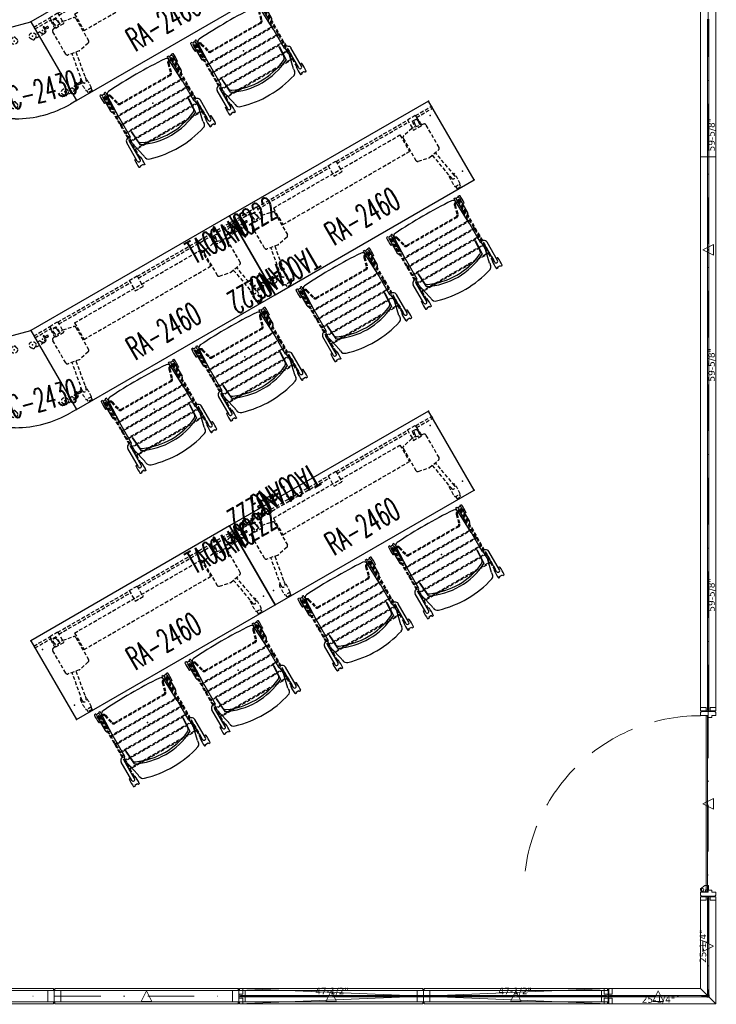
# Model space of a CAD drawing. Header units: inches. Extents: x 390 to 1835, y -266 to 136.
# Tile 4 of 173: x 697 to 879, y -256 to 0. Entities that reach past the tile are written whole.
import ezdxf
from ezdxf.enums import TextEntityAlignment as Align

# ---------------------------------------------------------------- set-up
doc = ezdxf.new("R2010")
doc.units = ezdxf.units.IN
doc.header["$LTSCALE"] = 0.95294
doc.header["$MEASUREMENT"] = 0
for name, pattern in [('DashDot', [25.4, 12.7, -6.35, 0, -6.35]), ('Dashed', [19.05, 12.7, -6.35]), ('DASHEDX2', [1.5, 1, -0.5])]:
    doc.linetypes.add(name, pattern=pattern)
for name, color, linetype in [('A-FURN-HAWORTH-ATT', 251, 'Continuous'), ('A-FURN-P-SEAT', 12, 'Continuous'), ('A-FURN-P-TABLE', 3, 'Continuous'), ('A-FURN-P-TABLE-ACC', 202, 'Continuous'), ('A-FURN-P-TABLE-ACC-TEXT', 202, 'Continuous'), ('A-FURN-P-TABLE-ACC-TEXT2', 202, 'Continuous'), ('A-FURN-P-TABLE-TEXT2', 3, 'Continuous'), ('A-FURN-P-VISUAL', 86, 'Continuous'), ('CET color Black or White', 7, 'Continuous'), ('CET Default', 7, 'Continuous'), ('PSATTR', 7, 'Continuous')]:
    doc.layers.add(name, color=color, linetype=linetype)
doc.layers.add('A-FURN-P-PNLS', color=5, linetype='Continuous', true_color=0x0000ff)
doc.styles.add('CAD_FNT', font='TXT.SHX', dxfattribs={"height": 1})
doc.styles.add('Verdana', font='verdana.ttf')

# ---------------------------------------------------------------- blocks, each defined once
blk = doc.blocks.new('*C8')
at = {"layer": 'A-FURN-P-PNLS', "linetype": 'DashDot', "lineweight": 0}
blk.add_line((0, 2), (26, 2), dxfattribs=at)
at = {"layer": 'A-FURN-P-PNLS', "linetype": 'Continuous', "lineweight": 0}
for points in [[(0, 0.2), (0.16, 0.2), (0.16, 0), (1.03, 0), (1.03, 1.5), (0.09, 1.5), (0.09, 2.5), (1.03, 2.5), (1.03, 4), (0.16, 4), (0.16, 3.8), (0, 3.8), (0, 0.2)], [(0.16, 0), (24, 0), (28, 4), (0.16, 4), (0.16, 0)], [(13, 3.38), (11.62, 0.62), (14.38, 0.62), (13, 3.38)]]:
    blk.add_lwpolyline(points, close=True, dxfattribs=at)
blk = doc.blocks.new('*C17')
at = {"layer": 'A-FURN-P-PNLS', "linetype": 'DashDot', "lineweight": 0}
blk.add_line((0, 2), (48, 2), dxfattribs=at)
at = {"layer": 'A-FURN-P-PNLS', "linetype": 'Continuous', "lineweight": 0}
for points in [[(0, 3.8), (0.16, 3.8), (0.16, 3.51), (1.68, 3.51), (1.68, 0.49), (0.16, 0.49), (0.16, 0.2), (0, 0.2), (0, 3.8)], [(0.16, 3.51), (47.84, 3.51), (47.84, 4), (0.16, 4), (0.16, 3.51)], [(1.68, 0.49), (46.32, 0.49), (46.32, 3.51), (1.68, 3.51), (1.68, 0.49)], [(24, 3.38), (22.62, 0.62), (25.38, 0.62), (24, 3.38)], [(48, 3.8), (47.84, 3.8), (47.84, 3.51), (46.32, 3.51), (46.32, 0.49), (47.84, 0.49), (47.84, 0.2), (48, 0.2), (48, 3.8)], [(0.16, 0), (47.84, 0), (47.84, 0.49), (0.16, 0.49), (0.16, 0)]]:
    blk.add_lwpolyline(points, close=True, dxfattribs=at)
blk = doc.blocks.new('*C57')
at = {"layer": 'A-FURN-P-PNLS', "linetype": 'Continuous', "lineweight": 0}
blk.add_line((144.16, 0), (144.16, 4), dxfattribs=at)
at = {"layer": 'A-FURN-P-PNLS', "linetype": 'DashDot', "lineweight": 0}
blk.add_line((0, 2), (240, 2), dxfattribs=at)
at = {"layer": 'A-FURN-P-PNLS', "linetype": 'Continuous', "lineweight": 0}
for points in [[(0, 0.2), (0.16, 0.2), (0.16, 0), (1.03, 0), (1.03, 1.5), (0.09, 1.5), (0.09, 2.5), (1.03, 2.5), (1.03, 4), (0.16, 4), (0.16, 3.8), (0, 3.8), (0, 0.2)], [(0.16, 0), (144.16, 0), (144.16, 4), (0.16, 4), (0.16, 0)], [(120, 3.38), (118.62, 0.62), (121.38, 0.62), (120, 3.38)], [(144.16, 0), (239.84, 0), (239.84, 4), (144.16, 4), (144.16, 0)], [(240, 3.8), (239.84, 3.8), (239.84, 4), (238.97, 4), (238.97, 2.5), (239.91, 2.5), (239.91, 1.5), (238.97, 1.5), (238.97, 0), (239.84, 0), (239.84, 0.2), (240, 0.2), (240, 3.8)], [(60.06, 2.2), (60.06, 2.18), (60.13, 2.13), (60.13, 1.87), (60.06, 1.82), (60.06, 1.8), (60.29, 1.8), (60.29, 1.82), (60.22, 1.87), (60.22, 2.13), (60.29, 2.18), (60.29, 2.2), (60.06, 2.2)], [(60.09, 1.88), (60.13, 1.88), (60.13, 2.12), (60.09, 2.12), (60.09, 1.88)], [(60.22, 1.88), (60.26, 1.88), (60.26, 2.12), (60.22, 2.12), (60.22, 1.88)], [(119.88, 2.2), (119.88, 2.18), (119.95, 2.13), (119.95, 1.87), (119.88, 1.82), (119.88, 1.8), (120.12, 1.8), (120.12, 1.82), (120.05, 1.87), (120.05, 2.13), (120.12, 2.18), (120.12, 2.2), (119.88, 2.2)], [(119.91, 1.88), (119.95, 1.88), (119.95, 2.12), (119.91, 2.12), (119.91, 1.88)], [(120.05, 1.88), (120.09, 1.88), (120.09, 2.12), (120.05, 2.12), (120.05, 1.88)], [(179.71, 2.2), (179.71, 2.18), (179.78, 2.13), (179.78, 1.87), (179.71, 1.82), (179.71, 1.8), (179.94, 1.8), (179.94, 1.82), (179.87, 1.87), (179.87, 2.13), (179.94, 2.18), (179.94, 2.2), (179.71, 2.2)], [(179.74, 1.88), (179.78, 1.88), (179.78, 2.12), (179.74, 2.12), (179.74, 1.88)], [(179.87, 1.88), (179.91, 1.88), (179.91, 2.12), (179.87, 2.12), (179.87, 1.88)]]:
    blk.add_lwpolyline(points, close=True, dxfattribs=at)
blk = doc.blocks.new('*C90')
at = {"layer": 'A-FURN-P-PNLS', "linetype": 'DashDot', "lineweight": 0}
blk.add_line((0, 2), (48, 2), dxfattribs=at)
at = {"layer": 'A-FURN-P-PNLS', "linetype": 'Continuous', "lineweight": 0}
for points in [[(0, 3.8), (0.16, 3.8), (0.16, 3.51), (1.68, 3.51), (1.68, 0.49), (0.16, 0.49), (0.16, 0.2), (0, 0.2), (0, 3.8)], [(0.16, 3.51), (47.84, 3.51), (47.84, 4), (0.16, 4), (0.16, 3.51)], [(1.68, 0.49), (46.32, 0.49), (46.32, 3.51), (1.68, 3.51), (1.68, 0.49)], [(24, 3.38), (22.62, 0.62), (25.38, 0.62), (24, 3.38)], [(48, 3.8), (47.84, 3.8), (47.84, 3.51), (46.32, 3.51), (46.32, 0.49), (47.84, 0.49), (47.84, 0.2), (48, 0.2), (48, 3.8)], [(0.16, 0), (47.84, 0), (47.84, 0.49), (0.16, 0.49), (0.16, 0)]]:
    blk.add_lwpolyline(points, close=True, dxfattribs=at)
blk = doc.blocks.new('*C12')
at = {"layer": 'A-FURN-P-PNLS', "linetype": 'DashDot', "lineweight": 0}
blk.add_line((0, 2), (48, 2), dxfattribs=at)
at = {"layer": 'A-FURN-P-PNLS', "linetype": 'Continuous', "lineweight": 0}
for points in [[(0, 3.8), (0.16, 3.8), (0.16, 3.51), (1.68, 3.51), (1.68, 0.49), (0.16, 0.49), (0.16, 0.2), (0, 0.2), (0, 3.8)], [(0.16, 3.51), (47.84, 3.51), (47.84, 4), (0.16, 4), (0.16, 3.51)], [(1.68, 0.49), (46.32, 0.49), (46.32, 3.51), (1.68, 3.51), (1.68, 0.49)], [(24, 3.38), (22.62, 0.62), (25.38, 0.62), (24, 3.38)], [(48, 3.8), (47.84, 3.8), (47.84, 3.51), (46.32, 3.51), (46.32, 0.49), (47.84, 0.49), (47.84, 0.2), (48, 0.2), (48, 3.8)], [(0.16, 0), (47.84, 0), (47.84, 0.49), (0.16, 0.49), (0.16, 0)]]:
    blk.add_lwpolyline(points, close=True, dxfattribs=at)
blk = doc.blocks.new('*C25')
at = {"layer": 'A-FURN-P-PNLS', "linetype": 'Continuous', "lineweight": 0}
for points in [[(0.24, 0.24), (0.24, -0.31), (0.2, -0.31), (0.16, -0.28), (-0.14, -0.28), (-0.28, -0.14), (-0.28, 0.16), (-0.31, 0.2), (-0.31, 0.24), (0.24, 0.24)], [(-0.31, -0.12), (-0.28, -0.12), (-0.28, 0.12), (-0.31, 0.12), (-0.31, -0.12)], [(-0.12, -0.31), (0.12, -0.31), (0.12, -0.28), (-0.12, -0.28), (-0.12, -0.31)]]:
    blk.add_lwpolyline(points, close=True, dxfattribs=at)
blk = doc.blocks.new('*C65')
at = {"layer": 'A-FURN-P-PNLS', "linetype": 'DashDot', "lineweight": 0}
blk.add_line((0, 2), (48, 2), dxfattribs=at)
at = {"layer": 'A-FURN-P-PNLS', "linetype": 'Continuous', "lineweight": 0}
for points in [[(0, 3.8), (0.16, 3.8), (0.16, 3.51), (1.68, 3.51), (1.68, 0.49), (0.16, 0.49), (0.16, 0.2), (0, 0.2), (0, 3.8)], [(0.16, 3.51), (47.84, 3.51), (47.84, 4), (0.16, 4), (0.16, 3.51)], [(1.68, 0.49), (46.32, 0.49), (46.32, 3.51), (1.68, 3.51), (1.68, 0.49)], [(24, 3.38), (22.62, 0.62), (25.38, 0.62), (24, 3.38)], [(48, 3.8), (47.84, 3.8), (47.84, 3.51), (46.32, 3.51), (46.32, 0.49), (47.84, 0.49), (47.84, 0.2), (48, 0.2), (48, 3.8)], [(0.16, 0), (47.84, 0), (47.84, 0.49), (0.16, 0.49), (0.16, 0)]]:
    blk.add_lwpolyline(points, close=True, dxfattribs=at)
blk = doc.blocks.new('*C16')
at = {"layer": 'A-FURN-P-PNLS', "linetype": 'DashDot', "lineweight": 0}
blk.add_line((0, 2), (26, 2), dxfattribs=at)
at = {"layer": 'A-FURN-P-PNLS', "linetype": 'Continuous', "lineweight": 0}
for points in [[(0, 0.2), (0.16, 0.2), (0.16, 0), (1.03, 0), (1.03, 1.5), (0.09, 1.5), (0.09, 2.5), (1.03, 2.5), (1.03, 4), (0.16, 4), (0.16, 3.8), (0, 3.8), (0, 0.2)], [(0.16, 0), (28, 0), (24, 4), (0.16, 4), (0.16, 0)], [(13, 3.38), (11.62, 0.62), (14.38, 0.62), (13, 3.38)]]:
    blk.add_lwpolyline(points, close=True, dxfattribs=at)
blk = doc.blocks.new('*C22')
at = {"layer": 'A-FURN-P-PNLS', "linetype": 'DashDot', "lineweight": 0}
blk.add_line((0, 2), (48, 2), dxfattribs=at)
at = {"layer": 'A-FURN-P-PNLS', "linetype": 'Continuous', "lineweight": 0}
for points in [[(0, 3.8), (0.16, 3.8), (0.16, 4), (1.03, 4), (1.03, 3), (1.57, 3), (1.57, 2), (1.03, 2), (1.03, 0), (0.16, 0), (0.16, 0.2), (0, 0.2), (0, 3.8)], [(24, 0.62), (25.38, 3.38), (22.62, 3.38), (24, 0.62)], [(48, 0.2), (47.84, 0.2), (47.84, 0), (46.97, 0), (46.97, 2), (46.43, 2), (46.43, 3), (46.97, 3), (46.97, 4), (47.84, 4), (47.84, 3.8), (48, 3.8), (48, 0.2)], [(1.15, 1.49), (46.91, 1.49), (46.91, 1.88), (1.15, 1.88), (1.15, 1.49)], [(46.91, 0.56), (46.91, 1.33), (46.35, 1.33), (46.35, 2.13), (45.22, 2.13), (45.22, 1.12), (45.22, 1.11), (46.07, 0), (46.35, 0), (46.49, 0.02), (46.63, 0.07), (46.75, 0.16), (46.83, 0.28), (46.89, 0.41), (46.91, 0.56)]]:
    blk.add_lwpolyline(points, close=True, dxfattribs=at)
blk.add_circle((46.35, 0.56), 0.327, dxfattribs=at)
at = {"layer": 'A-FURN-P-PNLS', "linetype": 'Dashed', "lineweight": 0}
blk.add_arc((46.97, 0), 45.88, 180, 269.8474, dxfattribs=at)
blk = doc.blocks.new('*C13')
at = {"layer": 'CET color Black or White', "linetype": 'Continuous', "lineweight": 0}
blk.add_lwpolyline([(0.06, -0.2), (25.19, -0.2), (25.24, -0.14), (25.24, 0.14), (25.19, 0.2), (0.06, 0.2), (0, 0.14), (0, -0.14), (0.06, -0.2)], close=True, dxfattribs=at)
at = {"layer": 'CET color Black or White', "linetype": 'Continuous', "lineweight": 0, "style": 'Verdana'}
blk.add_text('25-1/4"', height=1.706, dxfattribs=at).set_placement((12.62, 0), align=Align.TOP_CENTER)
blk = doc.blocks.new('*C23')
at = {"layer": 'CET color Black or White', "linetype": 'Continuous', "lineweight": 0}
blk.add_lwpolyline([(0.06, -0.2), (59.59, -0.2), (59.65, -0.14), (59.65, 0.14), (59.59, 0.2), (0.06, 0.2), (0, 0.14), (0, -0.14), (0.06, -0.2)], close=True, dxfattribs=at)
at = {"layer": 'CET color Black or White', "linetype": 'Continuous', "lineweight": 0, "style": 'Verdana'}
blk.add_text('59-5/8"', height=1.706, dxfattribs=at).set_placement((29.82, 0), align=Align.TOP_CENTER)
blk = doc.blocks.new('*C75')
at = {"layer": 'CET color Black or White', "linetype": 'Continuous', "lineweight": 0}
blk.add_lwpolyline([(0.06, -0.2), (59.59, -0.2), (59.65, -0.14), (59.65, 0.14), (59.59, 0.2), (0.06, 0.2), (0, 0.14), (0, -0.14), (0.06, -0.2)], close=True, dxfattribs=at)
at = {"layer": 'CET color Black or White', "linetype": 'Continuous', "lineweight": 0, "style": 'Verdana'}
blk.add_text('59-5/8"', height=1.706, dxfattribs=at).set_placement((29.82, 0), align=Align.TOP_CENTER)
blk = doc.blocks.new('*C77')
at = {"layer": 'CET color Black or White', "linetype": 'Continuous', "lineweight": 0}
blk.add_lwpolyline([(0.06, -0.2), (59.59, -0.2), (59.65, -0.14), (59.65, 0.14), (59.59, 0.2), (0.06, 0.2), (0, 0.14), (0, -0.14), (0.06, -0.2)], close=True, dxfattribs=at)
at = {"layer": 'CET color Black or White', "linetype": 'Continuous', "lineweight": 0, "style": 'Verdana'}
blk.add_text('59-5/8"', height=1.706, dxfattribs=at).set_placement((29.82, 0), align=Align.TOP_CENTER)
blk = doc.blocks.new('*C88')
at = {"layer": 'CET color Black or White', "linetype": 'Continuous', "lineweight": 0}
blk.add_lwpolyline([(0.06, -0.2), (25.19, -0.2), (25.24, -0.14), (25.24, 0.14), (25.19, 0.2), (0.06, 0.2), (0, 0.14), (0, -0.14), (0.06, -0.2)], close=True, dxfattribs=at)
at = {"layer": 'CET color Black or White', "linetype": 'Continuous', "lineweight": 0, "style": 'Verdana'}
blk.add_text('25-1/4"', height=1.706, rotation=180, dxfattribs=at).set_placement((12.62, 0), align=Align.BOTTOM_CENTER)
blk = doc.blocks.new('*C30')
at = {"layer": 'A-FURN-P-PNLS', "linetype": 'Continuous', "lineweight": 0}
for p, q in [((0, 0), (96, 4)), ((0, 4), (96, 0))]:
    blk.add_line(p, q, dxfattribs=at)
at = {"layer": 'A-FURN-P-PNLS', "linetype": 'DashDot', "lineweight": 0}
blk.add_line((0, 2), (96, 2), dxfattribs=at)
at = {"layer": 'A-FURN-P-PNLS', "linetype": 'Continuous', "lineweight": 0}
for points in [[(0, 0.2), (0.16, 0.2), (0.16, 0), (1.03, 0), (1.03, 1.5), (0.09, 1.5), (0.09, 2.5), (1.03, 2.5), (1.03, 4), (0.16, 4), (0.16, 3.8), (0, 3.8), (0, 0.2)], [(96, 3.8), (95.84, 3.8), (95.84, 4), (94.97, 4), (94.97, 2.5), (95.91, 2.5), (95.91, 1.5), (94.97, 1.5), (94.97, 0), (95.84, 0), (95.84, 0.2), (96, 0.2), (96, 3.8)], [(47.88, 2.2), (47.88, 2.18), (47.95, 2.13), (47.95, 1.87), (47.88, 1.82), (47.88, 1.8), (48.12, 1.8), (48.12, 1.82), (48.05, 1.87), (48.05, 2.13), (48.12, 2.18), (48.12, 2.2), (47.88, 2.2)], [(47.91, 1.88), (47.95, 1.88), (47.95, 2.12), (47.91, 2.12), (47.91, 1.88)], [(48.05, 1.88), (48.09, 1.88), (48.09, 2.12), (48.05, 2.12), (48.05, 1.88)]]:
    blk.add_lwpolyline(points, close=True, dxfattribs=at)
blk = doc.blocks.new('*C66')
at = {"layer": 'CET color Black or White', "linetype": 'Continuous', "lineweight": 0}
blk.add_lwpolyline([(0.06, -0.2), (47.41, -0.2), (47.47, -0.14), (47.47, 0.14), (47.41, 0.2), (0.06, 0.2), (0, 0.14), (0, -0.14), (0.06, -0.2)], close=True, dxfattribs=at)
at = {"layer": 'CET color Black or White', "linetype": 'Continuous', "lineweight": 0, "style": 'Verdana'}
blk.add_text('47-1/2"', height=1.706, rotation=180, dxfattribs=at).set_placement((23.74, 0), align=Align.BOTTOM_CENTER)
blk = doc.blocks.new('*C58')
at = {"layer": 'CET color Black or White', "linetype": 'Continuous', "lineweight": 0}
blk.add_lwpolyline([(0.06, -0.2), (47.41, -0.2), (47.47, -0.14), (47.47, 0.14), (47.41, 0.2), (0.06, 0.2), (0, 0.14), (0, -0.14), (0.06, -0.2)], close=True, dxfattribs=at)
at = {"layer": 'CET color Black or White', "linetype": 'Continuous', "lineweight": 0, "style": 'Verdana'}
blk.add_text('47-1/2"', height=1.706, rotation=180, dxfattribs=at).set_placement((23.74, 0), align=Align.BOTTOM_CENTER)
blk = doc.blocks.new('TA0M-1360-FF-RECTANGLEF-2D')
at = {"layer": 'A-FURN-P-VISUAL', "linetype": 'DASHEDX2'}
for p, q in [((0, -1.59), (4.81, -1.59)), ((0, -1.59), (0, -2.15)), ((0, -2.15), (4.81, -2.15)), ((4.81, -1.5), (7.18, -1.5)), ((4.81, -1.5), (4.81, -4.65)), ((7.18, -1.5), (7.18, -4.65)), ((7.18, -1.59), (28.66, -1.59)), ((7.18, -2.15), (28.66, -2.15)), ((28.66, -1.5), (31.02, -1.5)), ((28.66, -1.5), (28.66, -4.65)), ((31.02, -1.5), (31.02, -4.65)), ((31.02, -1.59), (52.5, -1.59)), ((31.02, -2.15), (52.5, -2.15)), ((52.5, -1.5), (52.5, -4.65)), ((52.5, -1.5), (54.87, -1.5)), ((54.87, -1.5), (54.87, -4.65)), ((54.87, -1.59), (59.68, -1.59)), ((54.87, -2.15), (59.68, -2.15)), ((59.68, -1.59), (59.68, -2.15)), ((4.81, -4.65), (7.18, -4.65)), ((28.66, -4.65), (31.02, -4.65)), ((52.5, -4.65), (54.87, -4.65))]:
    blk.add_line(p, q, dxfattribs=at)
at = {"layer": 'A-FURN-P-VISUAL'}
for p in [(0, 0), (59.68, 0)]:
    blk.add_point(p, dxfattribs=at)
at = {"layer": 'PSATTR', "flags": 1}
for tag in ['PSON', 'PSMC', 'PSDH', 'PSPN', 'PSQT', 'PSEC', 'PST5', 'PST4', 'PST3', 'PST2', 'PST1']:
    blk.add_attdef(tag, text='', height=1, dxfattribs=at).set_placement((0, 0), align=Align.TOP_CENTER)
blk = doc.blocks.new('TAPC-2430-J-2D')
at = {"layer": 'A-FURN-P-TABLE'}
for p, q in [((0, 0), (5.8, 1.55)), ((0, -23.68), (0, 0)), ((5.8, 1.55), (17.64, -18.95)), ((17.64, -18.95), (16.12, -19.83)), ((1.75, -23.68), (0, -23.68))]:
    blk.add_line(p, q, dxfattribs=at)
at = {"layer": 'A-FURN-P-TABLE', "linetype": 'DASHEDX2'}
for p, q in [((9.04, 0.11), (9.16, -0.09)), ((9.05, 0.21), (9.07, 0.22)), ((9.11, 0.22), (9.07, 0.22)), ((10.07, 0.25), (9.63, -0.07)), ((10.34, 0.14), (10.3, 0.21)), ((-1.46, -2.47), (1.46, -2.47)), ((9.28, -1.56), (6.76, -3.02)), ((8.17, -1.07), (7.01, -1.74)), ((9.16, -0.09), (9.19, -0.13)), ((9.19, -0.13), (9.4, -0.36)), ((9.69, -0.33), (10.27, -0.08)), ((-3.23, -3.42), (-3.23, -3.5)), ((-2.43, -3.34), (-3.05, -3.26)), ((-3.05, -3.65), (-2.51, -3.59)), ((-2.2, -4.1), (-2.17, -4.12)), ((-2.1, -3.76), (-2.17, -3.45)), ((-2.14, -4.12), (-2.17, -4.12)), ((-2.09, -3.81), (-2.1, -3.76)), ((-2.09, -4.05), (-2.09, -3.81)), ((-0.75, -3.46), (0.59, -3.46)), ((1.84, -2.67), (1.83, -2.68)), ((6.32, -3.05), (6.32, -3.03)), ((17.42, -14.41), (17.54, -14.61)), ((17.43, -14.31), (17.45, -14.3)), ((17.49, -14.3), (17.45, -14.3)), ((17.54, -14.61), (17.57, -14.65)), ((17.57, -14.65), (17.79, -14.88)), ((18.45, -14.27), (18.02, -14.59)), ((18.08, -14.85), (18.65, -14.6)), ((18.72, -14.38), (18.68, -14.31)), ((14.71, -17.57), (14.71, -17.55)), ((17.66, -16.08), (15.14, -17.54)), ((16.56, -15.59), (15.39, -16.26)), ((-3.23, -20.18), (-3.23, -20.26)), ((-2.43, -20.1), (-3.05, -20.03)), ((-3.05, -20.42), (-2.51, -20.35)), ((-2.1, -20.53), (-2.17, -20.22)), ((-1.46, -19.24), (1.46, -19.24)), ((-0.75, -20.22), (0.59, -20.22)), ((1.84, -19.43), (1.83, -19.45)), ((-2.2, -20.87), (-2.17, -20.89)), ((-2.14, -20.89), (-2.17, -20.89)), ((-2.09, -20.58), (-2.1, -20.53)), ((-2.09, -20.81), (-2.09, -20.58))]:
    blk.add_line(p, q, dxfattribs=at)
for centre in [(6.26, -2.17), (1.46, -3.46), (14.65, -16.69), (1.46, -20.22)]:
    blk.add_circle(centre, 0.863, dxfattribs=at)
for centre, radius, start, end in [((9.1, 0.15), 0.0787, 136.3892, 210.0011), ((8.79, -0.71), 0.984, 41.2162, 70.7056), ((10.16, 0.13), 0.157, 29.9999, 126.9681), ((10.2, 0.06), 0.157, 293.0316, 29.9999), ((-1.46, -3.46), 0.984, 90, 173.0317), ((1.46, -3.46), 0.984, 70.3794, 90), ((1.75, -2.62), 0.0984, 334, 70.3794), ((8.79, -0.71), 0.709, 209.9999, 29.5575), ((8.79, -0.71), 0.984, 299.9999, 23.0316), ((9.59, -0.01), 0.0787, 221.2162, 306.9681), ((-3.07, -3.42), 0.157, 83.0317, 180), ((-3.07, -3.5), 0.157, 180, 276.9683), ((-2.5, -3.66), 0.0787, 11.2163, 96.9683), ((-1.46, -3.46), 0.984, 191.2163, 220.7057), ((-1.46, -3.46), 0.709, 360, 179.5576), ((-2.17, -4.05), 0.0787, 286.3893, 0.0012), ((6.42, -3.04), 0.0984, 183.9999, 280.3793), ((6.26, -2.17), 0.984, 280.3793, 299.9999), ((17.17, -15.23), 0.709, 209.9999, 29.5575), ((17.49, -14.37), 0.0787, 136.3892, 210.0011), ((17.17, -15.23), 0.984, 41.2162, 70.7056), ((17.17, -15.23), 0.984, 299.9999, 23.0316), ((17.97, -14.53), 0.0787, 221.2162, 306.9681), ((18.55, -14.39), 0.157, 29.9999, 126.9681), ((18.59, -14.46), 0.157, 293.0316, 29.9999), ((14.81, -17.56), 0.0984, 183.9999, 280.3793), ((14.65, -16.69), 0.984, 280.3793, 299.9999), ((-3.07, -20.18), 0.157, 83.0317, 180), ((-3.07, -20.26), 0.157, 180, 276.9683), ((-2.5, -20.43), 0.0787, 11.2163, 96.9683), ((-1.46, -20.22), 0.984, 90, 173.0317), ((-1.46, -20.22), 0.984, 191.2163, 220.7057), ((-1.46, -20.22), 0.709, 360, 179.5576), ((1.46, -20.22), 0.984, 70.3794, 90), ((1.75, -19.39), 0.0984, 334, 70.3794), ((-2.17, -20.81), 0.0787, 286.3893, 0.0012)]:
    blk.add_arc(centre, radius, start, end, dxfattribs=at)
at = {"layer": 'A-FURN-P-TABLE'}
blk.add_arc((1.75, 5.06), 28.74, 270, 300, dxfattribs=at)
for p in [(0, 0), (5.8, 1.55), (6.26, -2.17), (1.46, -3.46), (14.65, -16.69), (1.46, -20.22), (17.64, -18.95), (0, -23.68)]:
    blk.add_point(p, dxfattribs=at)
at = {"layer": 'A-FURN-HAWORTH-ATT', "flags": 1}
for tag in ['HAWMC', 'HAWPN', 'HAWSN', 'HAWQT']:
    blk.add_attdef(tag, text='', height=0.1, dxfattribs=at).set_placement((0, 0), align=Align.TOP_CENTER)
at = {"layer": 'A-FURN-P-TABLE-TEXT2', "style": 'CAD_FNT', "width": 0.55, "flags": 8}
blk.add_attdef('ITEXT2', text='', height=6, rotation=15, dxfattribs=at).set_placement((8.78, -21.18), align=Align.BOTTOM_CENTER)
at = {"layer": 'PSATTR', "flags": 1}
for tag in ['PSON', 'PSMC', 'PSDH', 'PSPN', 'PSQT', 'PSEC', 'PST5', 'PST4', 'PST3', 'PST2', 'PST1']:
    blk.add_attdef(tag, text='', height=1, dxfattribs=at).set_placement((0, 0), align=Align.TOP_CENTER)
blk = doc.blocks.new('TA01-0222-2D')
at = {"layer": 'A-FURN-P-TABLE-ACC', "linetype": 'DASHEDX2'}
for p, q in [((2.2, 0), (0.86, 0)), ((3.54, 0.59), (3.54, 0.35)), ((3.54, 0.35), (3.55, 0.3)), ((3.55, 0.3), (3.62, -0.01)), ((3.6, 0.67), (3.62, 0.67)), ((3.66, 0.64), (3.62, 0.67)), ((4.51, 0.2), (3.97, 0.13)), ((4.69, -0.04), (4.69, 0.04)), ((-0.39, -0.79), (-0.38, -0.78)), ((2.91, -0.98), (0, -0.98)), ((3.89, -0.12), (4.51, -0.19))]:
    blk.add_line(p, q, dxfattribs=at)
blk.add_circle((0, 0), 0.863, dxfattribs=at)
for centre, radius, start, end in [((2.91, 0), 0.709, 180.0008, 359.5584), ((3.62, 0.59), 0.0787, 106.3901, 180.0021), ((2.91, 0), 0.984, 11.2171, 40.7066), ((3.96, 0.21), 0.0787, 191.2171, 276.9691), ((4.53, 0.04), 0.157, 0.0008, 96.9691), ((-0.3, -0.83), 0.0984, 154.0008, 250.3802), ((0, 0), 0.984, 250.3802, 270.0008), ((2.91, 0), 0.984, 270.0008, 353.0326), ((4.53, -0.04), 0.157, 263.0326, 0.0008)]:
    blk.add_arc(centre, radius, start, end, dxfattribs=at)
blk.add_point((0, 0), dxfattribs=at)
at = {"layer": 'A-FURN-P-TABLE-ACC-TEXT', "style": 'CAD_FNT', "width": 0.55, "flags": 8}
blk.add_attdef('ITEXT', text='', height=6, dxfattribs=at).set_placement((0, 0), align=Align.MIDDLE_CENTER)
at = {"layer": 'A-FURN-P-TABLE-ACC-TEXT2', "style": 'CAD_FNT', "width": 0.55, "flags": 8}
blk.add_attdef('ITEXT2', text='', height=6, dxfattribs=at).set_placement((0, -0.43), align=Align.MIDDLE_CENTER)
at = {"layer": 'PSATTR', "flags": 1}
for tag in ['PSON', 'PSMC', 'PSDH', 'PSPN', 'PSQT', 'PSEC', 'PST5', 'PST4', 'PST3', 'PST2', 'PST1']:
    blk.add_attdef(tag, text='', height=1, dxfattribs=at).set_placement((0, 0), align=Align.TOP_CENTER)
blk = doc.blocks.new('SCK-XX-0C-2D')
at = {"layer": 'A-FURN-P-SEAT'}
for p, q in [((-12.74, 11.4), (-12.68, 11.48)), ((-12.74, 11.07), (-12.74, 11.4)), ((-12.72, 11.05), (-12.74, 11.07)), ((-12.5, 11.05), (-12.72, 11.05)), ((-12.5, 10.21), (-12.5, 11.05)), ((-11, 11.06), (-5.49, 11.06)), ((-10.44, 11.48), (-10.38, 11.4)), ((-10.38, 11.4), (-10.38, 11.07)), ((8, 10.57), (3.72, 10.57)), ((6.32, 10.99), (6.26, 10.91)), ((6.26, 10.91), (6.26, 10.57)), ((8.39, 10.32), (8.39, 10.55)), ((8.39, 10.55), (8.6, 10.55)), ((8.62, 10.91), (8.56, 10.99)), ((8.6, 10.55), (8.62, 10.57)), ((8.62, 10.57), (8.62, 10.91)), ((-12.74, 10.19), (-12.72, 10.21)), ((-12.74, 9.85), (-12.74, 10.19)), ((-12.68, 9.78), (-12.74, 9.85)), ((-12.72, 10.21), (-12.5, 10.21)), ((-11, 10.2), (-5.49, 10.2)), ((-10.55, 8.9), (-6.92, 9.78)), ((-10.38, 9.85), (-10.44, 9.78)), ((-10.38, 10.19), (-10.38, 9.85)), ((-3.63, 8.65), (-7.59, 8.37)), ((-3.69, 8.58), (-6.47, 8.37)), ((-6.41, 9.83), (-4.88, 9.77)), ((2.68, 9.52), (-4.62, 9.52)), ((-3.63, 8.65), (-3.69, 8.58)), ((1.08, 9.52), (7.6, 9.26)), ((8, 9.7), (3.72, 9.7)), ((6.26, 9.69), (6.26, 9.36)), ((6.26, 9.36), (6.3, 9.31)), ((8.39, 9.71), (8.39, 9.95)), ((8.6, 9.71), (8.39, 9.71)), ((8.56, 9.28), (8.62, 9.36)), ((8.62, 9.69), (8.6, 9.71)), ((8.62, 9.36), (8.62, 9.69)), ((-12.68, -9.78), (-12.74, -9.85)), ((-12.74, -9.85), (-12.74, -10.19)), ((-12.74, -10.19), (-12.72, -10.21)), ((-12.72, -10.21), (-12.5, -10.21)), ((-12.5, -10.21), (-12.5, -11.05)), ((-11, -10.2), (-5.49, -10.2)), ((-10.55, -8.9), (-6.92, -9.78)), ((-10.38, -9.85), (-10.44, -9.78)), ((-10.38, -10.19), (-10.38, -9.85)), ((-3.63, -8.65), (-7.59, -8.37)), ((-6.47, -8.37), (-3.67, -8.56)), ((-6.41, -9.83), (-4.88, -9.77)), ((2.68, -9.52), (-4.62, -9.52)), ((-3.67, -8.56), (-3.63, -8.65)), ((1.08, -9.52), (7.6, -9.26)), ((8, -9.7), (3.72, -9.7)), ((6.26, -9.36), (6.3, -9.31)), ((6.26, -9.69), (6.26, -9.36)), ((8.6, -9.71), (8.39, -9.71)), ((8.39, -9.71), (8.39, -9.95)), ((8.56, -9.28), (8.62, -9.36)), ((8.62, -9.69), (8.6, -9.71)), ((8.62, -9.36), (8.62, -9.69)), ((-12.72, -11.05), (-12.74, -11.07)), ((-12.74, -11.07), (-12.74, -11.4)), ((-12.74, -11.4), (-12.68, -11.48)), ((-12.5, -11.05), (-12.72, -11.05)), ((-11, -11.06), (-5.49, -11.06)), ((-10.44, -11.48), (-10.38, -11.4)), ((-10.38, -11.4), (-10.38, -11.07)), ((8, -10.57), (3.72, -10.57)), ((6.26, -10.91), (6.26, -10.57)), ((6.32, -10.99), (6.26, -10.91)), ((8.39, -10.32), (8.39, -10.55)), ((8.39, -10.55), (8.6, -10.55)), ((8.62, -10.91), (8.56, -10.99)), ((8.6, -10.55), (8.62, -10.57)), ((8.62, -10.57), (8.62, -10.91))]:
    blk.add_line(p, q, dxfattribs=at)
at = {"layer": 'A-FURN-P-SEAT', "linetype": 'DASHEDX2'}
for p, q in [((7.83, 10.26), (-10.57, 10.2)), ((7.83, 10.01), (7.83, 10.26)), ((-10.57, 10.2), (-10.57, 9.95)), ((-10.57, 9.95), (7.83, 10.01)), ((-8.26, -10.21), (-8.26, 10.21)), ((-8.01, 10.21), (-8.01, -10.21)), ((-5.81, -10.21), (-5.81, 10.21)), ((-5.56, 10.21), (-5.56, -10.22)), ((-3.36, -10.22), (-3.36, 10.22)), ((-3.11, 10.22), (-3.11, -10.22)), ((-0.91, -10.23), (-0.91, 10.23)), ((-0.66, 10.23), (-0.66, -10.23)), ((1.54, -10.24), (1.54, 10.24)), ((1.79, 10.24), (1.79, -10.24)), ((7.03, 8.77), (4.45, 8.08)), ((7.1, 8.53), (4.52, 7.84)), ((7.31, 10.01), (7.31, 9.13)), ((7.56, 10.01), (7.56, 9.13)), ((3.99, -7.48), (3.99, 7.48)), ((4.24, 7.48), (4.24, -7.48)), ((-10.57, -9.95), (7.83, -10.01)), ((-10.57, -9.95), (-10.57, -10.2)), ((7.83, -10.26), (-10.57, -10.2)), ((7.03, -8.77), (4.45, -8.08)), ((7.1, -8.53), (4.52, -7.84)), ((7.31, -10.01), (7.31, -9.13)), ((7.56, -10.01), (7.56, -9.13)), ((7.83, -10.01), (7.83, -10.26))]:
    blk.add_line(p, q, dxfattribs=at)
at = {"layer": 'A-FURN-P-SEAT'}
for centre, radius, start, end in [((-11.56, -0.19), 11.73, 84.5235, 95.4765), ((-11, 10.63), 0.433, 90, 270), ((-5.55, 10.1), 0.966, 26.2959, 86.6777), ((-6.63, 9.3), 2.3, 5.6055, 32.299), ((3.71, 9.8), 0.764, 89.3375, 179.3668), ((7.44, -0.69), 11.73, 84.5235, 95.4765), ((8, 10.13), 0.433, 269.9987, 90), ((14.22, 0.02), 27.53, 163.3635, 197.3354), ((-11.56, 21.45), 11.73, 264.5235, 275.4765), ((-10.94, 7.63), 1.24, 90.7056, 167.1833), ((-10.9, 10.75), 1.87, 268.2359, 280.7426), ((9.02, 0), 18.6, 153.2696, 206.7304), ((9.89, 0), 18.89, 155.7155, 204.2845), ((-6.4, 7.35), 1.03, 94.2289, 155.7155), ((-6.49, 8), 1.83, 87.3746, 103.5647), ((-6.7, 9.44), 1.42, 14.1609, 32.299), ((-4.62, 9.79), 0.265, 184.6685, 270), ((2.68, 9.79), 0.265, 270.0024, 5.1317), ((5, 8.9), 2.37, 164.7695, 166.4871), ((4.92, 8.94), 1.42, 147.701, 160.2649), ((7.57, 8.41), 0.851, 4.7713, 87.6609), ((7.44, 20.96), 11.73, 271.5999, 275.4765), ((-125.7, 0), 134.39, 356.3834, 3.6166), ((-11.56, -21.45), 11.73, 84.5235, 95.4765), ((-11.11, -7.86), 0.999, 198.6845, 264.1012), ((-11, -10.63), 0.433, 89.9998, 270.0002), ((-11.19, -12.97), 4.12, 80.9613, 90.2343), ((-6.4, -7.35), 1.03, 204.2845, 265.7711), ((-6.49, -8), 1.83, 256.4353, 272.6254), ((-6.7, -9.44), 1.42, 327.701, 345.8391), ((-4.62, -9.79), 0.265, 90, 175.3315), ((-6.63, -9.3), 2.3, 327.701, 354.3945), ((2.68, -9.79), 0.265, 354.8683, 89.9976), ((5, -8.9), 2.37, 193.5129, 195.2305), ((3.71, -9.8), 0.764, 180.6332, 270.6625), ((4.92, -8.94), 1.42, 199.7351, 212.299), ((7.57, -8.41), 0.851, 272.3391, 355.2287), ((7.44, -20.96), 11.73, 84.5235, 88.4001), ((8, -10.13), 0.433, 269.9998, 90.0002), ((-11.56, 0.19), 11.73, 264.5235, 275.4765), ((-5.55, -10.1), 0.966, 273.3223, 333.7041), ((7.44, 0.69), 11.73, 264.5235, 275.4765)]:
    blk.add_arc(centre, radius, start, end, dxfattribs=at)
at = {"layer": 'A-FURN-P-SEAT', "linetype": 'DASHEDX2'}
for centre, radius, start, end in [((4.61, 7.48), 0.625, 104.8414, 180), ((4.61, 7.48), 0.375, 104.8414, 180.0041), ((6.94, 9.13), 0.375, 284.8407, 0), ((6.94, 9.13), 0.625, 284.8414, 0), ((4.61, -7.48), 0.625, 180, 255.1586), ((4.61, -7.48), 0.375, 179.9959, 255.1586), ((6.94, -9.13), 0.375, 0, 75.1593), ((6.94, -9.13), 0.625, 0, 75.1586)]:
    blk.add_arc(centre, radius, start, end, dxfattribs=at)
at = {"layer": 'A-FURN-P-SEAT'}
blk.add_point((0, 0), dxfattribs=at)
at = {"layer": 'PSATTR', "flags": 1}
for tag in ['PSON', 'PSMC', 'PSDH', 'PSPN', 'PSQT', 'PSEC', 'PST5', 'PST4', 'PST3', 'PST2', 'PST1']:
    blk.add_attdef(tag, text='', height=1, dxfattribs=at).set_placement((0, 0), align=Align.TOP_CENTER)
blk = doc.blocks.new('TARA-2460-JNC4-FLAT-2D')
at = {"layer": 'A-FURN-P-TABLE'}
for p, q in [((59.68, 0), (0, 0)), ((0, 0), (0, -23.68)), ((59.68, -23.68), (59.68, 0)), ((0, -23.68), (59.68, -23.68))]:
    blk.add_line(p, q, dxfattribs=at)
at = {"layer": 'A-FURN-P-TABLE', "linetype": 'DASHEDX2'}
for p, q in [((6.17, -2.43), (4.65, -2.43)), ((53.4, -2.43), (54.92, -2.43)), ((3.66, -11.82), (3.66, -5.06)), ((4.08, -4.56), (7.1, -4.03)), ((4.93, -3.15), (5.15, -4.37)), ((6, -2.96), (6.22, -4.19)), ((7.29, -4.03), (10.15, -4.63)), ((10.84, -3.94), (48.84, -3.94)), ((10.84, -3.94), (10.84, -8.89)), ((48.84, -3.94), (48.84, -8.89)), ((52.39, -4.03), (49.53, -4.63)), ((55.6, -4.56), (52.58, -4.03)), ((53.68, -2.96), (53.46, -4.19)), ((54.75, -3.15), (54.53, -4.37)), ((56.02, -11.82), (56.02, -5.06)), ((10.55, -5.13), (10.55, -11.75)), ((49.13, -5.13), (49.13, -11.75)), ((10.84, -8.89), (48.84, -8.89)), ((3.8, -20.16), (5.15, -12.5)), ((7.1, -12.85), (4.08, -12.31)), ((6.22, -12.69), (4.87, -20.35)), ((10.15, -12.24), (7.29, -12.84)), ((49.53, -12.24), (52.39, -12.84)), ((52.58, -12.85), (55.6, -12.31)), ((53.46, -12.69), (54.81, -20.35)), ((55.88, -20.16), (54.53, -12.5)), ((3.89, -19.62), (3.5, -19.62)), ((5.04, -19.62), (5, -19.62)), ((54.54, -19.61), (54.68, -19.61)), ((55.78, -19.61), (56.05, -19.61)), ((5.04, -22.77), (3.5, -22.77)), ((3.71, -23.47), (3.71, -22.77)), ((4.83, -22.77), (4.83, -23.47)), ((54.54, -22.76), (56.05, -22.76)), ((54.72, -22.76), (54.72, -23.48)), ((55.85, -23.48), (55.85, -22.76)), ((4.83, -23.47), (3.71, -23.47)), ((54.72, -23.48), (55.85, -23.48))]:
    blk.add_line(p, q, dxfattribs=at)
for centre, radius, start, end in [((16.24, -4.01), 11.7, 172.2638, 182.2075), ((5.47, -3.06), 0.542, 9.9035, 190.1286), ((-5.42, -4.01), 11.7, 359.2803, 7.7362), ((64.99, -4.01), 11.7, 172.2638, 180.7197), ((54.21, -3.06), 0.542, 349.8714, 170.0965), ((43.32, -4.01), 11.7, 357.7925, 7.7362), ((4.17, -5.06), 0.504, 100, 180), ((7.18, -4.53), 0.504, 78.1723, 100), ((10.04, -5.13), 0.504, 360, 78.1723), ((49.64, -5.13), 0.504, 101.8277, 180), ((52.5, -4.53), 0.504, 80, 101.8277), ((55.51, -5.06), 0.504, 0, 80), ((4.17, -11.82), 0.504, 180, 260), ((10.04, -11.75), 0.504, 281.8277, 360), ((49.64, -11.75), 0.504, 180, 258.1723), ((55.51, -11.82), 0.504, 280, 360), ((7.18, -12.35), 0.504, 260, 281.8277), ((52.5, -12.35), 0.504, 258.1723, 280), ((15.09, -21.2), 11.7, 172.2638, 187.7362), ((4.34, -20.26), 0.546, 169.9778, 350.0094), ((-6.56, -21.2), 11.7, 352.2638, 7.7362), ((66.13, -21.18), 11.7, 172.2638, 187.7362), ((55.34, -20.26), 0.546, 189.9906, 10.0222), ((44.46, -21.18), 11.7, 352.2638, 7.7362)]:
    blk.add_arc(centre, radius, start, end, dxfattribs=at)
at = {"layer": 'A-FURN-P-TABLE'}
for p in [(0, 0), (59.68, 0), (1.46, -3.46), (58.22, -3.46), (1.46, -20.22), (58.22, -20.22), (0, -23.68), (59.68, -23.68)]:
    blk.add_point(p, dxfattribs=at)
at = {"layer": 'A-FURN-P-TABLE-TEXT2', "style": 'CAD_FNT', "width": 0.55, "flags": 8}
blk.add_attdef('ITEXT2', text='', height=6, dxfattribs=at).set_placement((29.84, -22.11), align=Align.BOTTOM_CENTER)
at = {"layer": 'PSATTR', "flags": 1}
for tag in ['PSON', 'PSMC', 'PSDH', 'PSPN', 'PSQT', 'PSEC', 'PST5', 'PST4', 'PST3', 'PST2', 'PST1']:
    blk.add_attdef(tag, text='', height=1, dxfattribs=at).set_placement((0, 0), align=Align.TOP_CENTER)

msp = doc.modelspace()

# ---------------------------------------------------------------- block references
for name, p, rotation in [('TA0M-1360-FF-RECTANGLEF-2D', (700.37, -0.7), 29.99999999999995), ('SCK-XX-0C-2D', (755.68, -8.28), 120), ('SCK-XX-0C-2D', (732.13, -21.87), 120), ('TA0M-1360-FF-RECTANGLEF-2D', (752.06, -51.14), 29.99999999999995), ('SCK-XX-0C-2D', (806.64, -58.76), 120), ('TA0M-1360-FF-RECTANGLEF-2D', (700.37, -80.98), 29.99999999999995), ('SCK-XX-0C-2D', (783.1, -72.36), 120), ('SCK-XX-0C-2D', (755.98, -87.77), 120), ('SCK-XX-0C-2D', (732.43, -101.37), 120), ('TA0M-1360-FF-RECTANGLEF-2D', (752.06, -131.76), 29.99999999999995), ('SCK-XX-0C-2D', (807.13, -139.15), 120), ('TA0M-1360-FF-RECTANGLEF-2D', (700.37, -161.6), 29.99999999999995), ('SCK-XX-0C-2D', (783.58, -152.74), 120), ('SCK-XX-0C-2D', (754.24, -169.25), 120), ('SCK-XX-0C-2D', (730.69, -182.84), 120)]:
    msp.add_blockref(name, p, dxfattribs=dict(rotation=rotation))
ref = msp.add_blockref('TARA-2460-JNC4-FLAT-2D', (700.37, -0.7), dxfattribs=dict(rotation=30))
ref.add_attrib('ITEXT2', 'RA-2460', dxfattribs={"layer": 'A-FURN-P-TABLE-TEXT2', "height": 6, "rotation": 30, "style": 'CAD_FNT', "width": 0.55}).set_placement((737.27, -4.93), align=Align.BOTTOM_CENTER)
ref = msp.add_blockref('TAPC-2430-J-2D', (694.58, -2.25))
ref.add_attrib('ITEXT2', 'PC-2430', dxfattribs={"layer": 'A-FURN-P-TABLE-TEXT2', "height": 6, "rotation": 15, "style": 'CAD_FNT', "width": 0.55, "flags": 8}).set_placement((703.36, -23.44), align=Align.BOTTOM_CENTER)
ref = msp.add_blockref('TARA-2460-JNC4-FLAT-2D', (752.06, -51.14), dxfattribs=dict(rotation=30))
ref.add_attrib('ITEXT2', 'RA-2460', dxfattribs={"layer": 'A-FURN-P-TABLE-TEXT2', "height": 6, "rotation": 30, "style": 'CAD_FNT', "width": 0.55}).set_placement((788.96, -55.37), align=Align.BOTTOM_CENTER)
ref = msp.add_blockref('TA01-0222-2D', (752.53, -54.86), dxfattribs=dict(rotation=29.99999999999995))
ref.add_attrib('ITEXT2', 'GANG', dxfattribs={"layer": 'A-FURN-P-TABLE-ACC-TEXT2', "height": 6, "rotation": 30, "style": 'CAD_FNT', "width": 0.55, "flags": 8}).set_placement((752.74, -55.24), align=Align.MIDDLE_CENTER)
ref.add_attrib('ITEXT', 'TA01-0222', dxfattribs={"layer": 'A-FURN-P-TABLE-ACC-TEXT', "height": 6, "rotation": 30, "style": 'CAD_FNT', "width": 0.55, "flags": 8}).set_placement((752.53, -54.86), align=Align.MIDDLE_CENTER)
ref = msp.add_blockref('TARA-2460-JNC4-FLAT-2D', (700.37, -80.98), dxfattribs=dict(rotation=30))
ref.add_attrib('ITEXT2', 'RA-2460', dxfattribs={"layer": 'A-FURN-P-TABLE-TEXT2', "height": 6, "rotation": 30, "style": 'CAD_FNT', "width": 0.55}).set_placement((737.27, -85.21), align=Align.BOTTOM_CENTER)
ref = msp.add_blockref('TA01-0222-2D', (763.43, -67.93), dxfattribs=dict(rotation=209.9999999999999))
ref.add_attrib('ITEXT2', 'GANG', dxfattribs={"layer": 'A-FURN-P-TABLE-ACC-TEXT2', "height": 6, "rotation": 210, "style": 'CAD_FNT', "width": 0.55, "flags": 8}).set_placement((763.22, -67.56), align=Align.MIDDLE_CENTER)
ref.add_attrib('ITEXT', 'TA01-0222', dxfattribs={"layer": 'A-FURN-P-TABLE-ACC-TEXT', "height": 6, "rotation": 210, "style": 'CAD_FNT', "width": 0.55, "flags": 8}).set_placement((763.43, -67.93), align=Align.MIDDLE_CENTER)
ref = msp.add_blockref('TAPC-2430-J-2D', (694.58, -82.54))
ref.add_attrib('ITEXT2', 'PC-2430', dxfattribs={"layer": 'A-FURN-P-TABLE-TEXT2', "height": 6, "rotation": 15, "style": 'CAD_FNT', "width": 0.55, "flags": 8}).set_placement((703.36, -103.72), align=Align.BOTTOM_CENTER)
ref = msp.add_blockref('TARA-2460-JNC4-FLAT-2D', (752.06, -131.76), dxfattribs=dict(rotation=30))
ref.add_attrib('ITEXT2', 'RA-2460', dxfattribs={"layer": 'A-FURN-P-TABLE-TEXT2', "height": 6, "rotation": 30, "style": 'CAD_FNT', "width": 0.55}).set_placement((788.96, -135.99), align=Align.BOTTOM_CENTER)
ref = msp.add_blockref('TA01-0222-2D', (763.43, -124.53), dxfattribs=dict(rotation=209.9999999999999))
ref.add_attrib('ITEXT2', 'GANG', dxfattribs={"layer": 'A-FURN-P-TABLE-ACC-TEXT2', "height": 6, "rotation": 210, "style": 'CAD_FNT', "width": 0.55, "flags": 8}).set_placement((763.22, -124.16), align=Align.MIDDLE_CENTER)
ref.add_attrib('ITEXT', 'TA01-0222', dxfattribs={"layer": 'A-FURN-P-TABLE-ACC-TEXT', "height": 6, "rotation": 210, "style": 'CAD_FNT', "width": 0.55, "flags": 8}).set_placement((763.43, -124.53), align=Align.MIDDLE_CENTER)
ref = msp.add_blockref('TA01-0222-2D', (752.53, -135.49), dxfattribs=dict(rotation=29.99999999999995))
ref.add_attrib('ITEXT2', 'GANG', dxfattribs={"layer": 'A-FURN-P-TABLE-ACC-TEXT2', "height": 6, "rotation": 30, "style": 'CAD_FNT', "width": 0.55, "flags": 8}).set_placement((752.74, -135.86), align=Align.MIDDLE_CENTER)
ref.add_attrib('ITEXT', 'TA01-0222', dxfattribs={"layer": 'A-FURN-P-TABLE-ACC-TEXT', "height": 6, "rotation": 30, "style": 'CAD_FNT', "width": 0.55, "flags": 8}).set_placement((752.53, -135.49), align=Align.MIDDLE_CENTER)
ref = msp.add_blockref('TARA-2460-JNC4-FLAT-2D', (700.37, -161.6), dxfattribs=dict(rotation=30))
ref.add_attrib('ITEXT2', 'RA-2460', dxfattribs={"layer": 'A-FURN-P-TABLE-TEXT2', "height": 6, "rotation": 30, "style": 'CAD_FNT', "width": 0.55}).set_placement((737.27, -165.83), align=Align.BOTTOM_CENTER)
at = {"layer": 'CET Default', "linetype": 'Continuous', "lineweight": 0}
for name, p, rotation in [('*C57', (878.45, -179.99), 90.00000250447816), ('*C77', (876.45, -59.9), 90.00000250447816), ('*C23', (876.45, -119.72), 90.00000250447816), ('*C75', (876.45, -179.54), 90.00000250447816), ('*C22', (874.45, -179.99), 270.0000006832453), ('*C88', (876.45, -228.43), 270.0000006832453), ('*C8', (874.45, -227.99), 270.0000006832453), ('*C17', (658.45, -255.99), 1.001791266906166e-05), ('*C65', (706.45, -255.99), 1.001791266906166e-05), ('*C12', (754.45, -255.99), 1.001791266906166e-05), ('*C30', (850.45, -251.99), 180.0000050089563), ('*C58', (802.37, -253.99), 180.0000050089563), ('*C90', (802.45, -255.99), 1.001791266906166e-05), ('*C66', (850.01, -253.99), 180.0000050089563), ('*C16', (850.45, -255.99), 1.001791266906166e-05), ('*C13', (850.9, -253.99), 1.001791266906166e-05), ('*C25', (876.45, -253.99), 270.0000006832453)]:
    msp.add_blockref(name, p, dxfattribs=dict(at, rotation=rotation))

doc.saveas('drawing.dxf')
